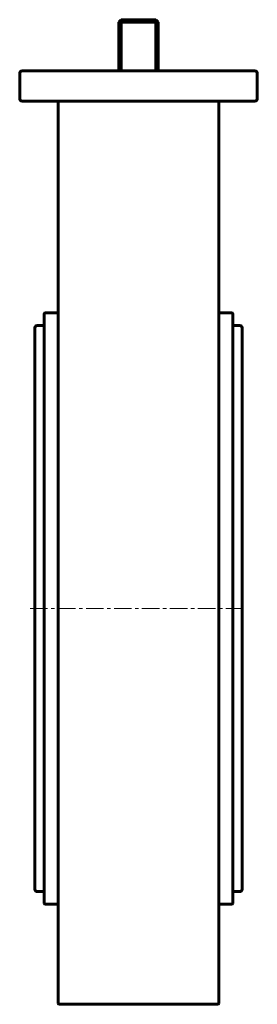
# Model space of a CAD drawing. Header units: millimetres. Extents: x -51 to 51, y -212 to 212.
import ezdxf

# ---------------------------------------------------------------- set-up
doc = ezdxf.new("R2010")
doc.units = ezdxf.units.MM
doc.linetypes.add('K5LT_AXLED', pattern=[12, 7.5, -1.5, 1.5, -1.5])
doc.linetypes.add('K5LT_BASIC', pattern=[0])
doc.layers.add('Системный слой (1)', color=7, linetype='Continuous', true_color=0x6c6c6c)

# ---------------------------------------------------------------- blocks, each defined once
blk = doc.blocks.new('U0')
at = {"layer": 'Системный слой (1)', "color": 143, "linetype": 'K5LT_BASIC', "lineweight": 60, "true_color": 0x33acca}
for p, q in [((44.5, -41.5), (44.5, 79.1)), ((44.5, -162.1), (44.5, -41.5))]:
    blk.add_line(p, q, dxfattribs=at)
blk = doc.blocks.new('U1')
at = {"layer": 'Системный слой (1)', "color": 143, "linetype": 'K5LT_BASIC', "lineweight": 60, "true_color": 0x33acca}
for p, q in [((-40.5, 80.1), (-43.5, 80.1)), ((43.5, 80.1), (40.5, 80.1))]:
    blk.add_line(p, q, dxfattribs=at)
blk = doc.blocks.new('U2')
at = {"layer": 'Системный слой (1)', "color": 143, "linetype": 'K5LT_BASIC', "lineweight": 60, "true_color": 0x33acca}
for p, q in [((-44.5, 65.63), (-44.5, 62.17)), ((-44.5, -145.17), (-44.5, -148.63))]:
    blk.add_line(p, q, dxfattribs=at)
blk = doc.blocks.new('U3')
at = {"layer": 'Системный слой (1)', "color": 143, "linetype": 'K5LT_BASIC', "lineweight": 60, "true_color": 0x33acca}
for p, q in [((40.5, -41.5), (40.5, 85)), ((40.5, -168), (40.5, -41.5))]:
    blk.add_line(p, q, dxfattribs=at)
blk = doc.blocks.new('U4')
at = {"layer": 'Системный слой (1)', "color": 143, "linetype": 'K5LT_BASIC', "lineweight": 60, "true_color": 0x33acca}
for p, q in [((-40.5, -163.1), (-43.5, -163.1)), ((43.5, -163.1), (40.5, -163.1))]:
    blk.add_line(p, q, dxfattribs=at)

msp = doc.modelspace()

# ---------------------------------------------------------------- linework, layer by layer
at = {"layer": 'Системный слой (1)', "color": 143, "linetype": 'K5LT_BASIC', "lineweight": 60, "true_color": 0x33acca}
for p, q in [((-7.5, 211.5), (-8.5, 210.5)), ((-7.5, 211.5), (-7.5, 210.5)), ((-7.5, 211.5), (7.5, 211.5)), ((8.5, 210.5), (7.5, 211.5)), ((7.5, 210.5), (7.5, 211.5)), ((-8.5, 189.5), (-8.5, 210.5)), ((-7.5, 210.5), (-8.5, 210.5)), ((-7.5, 189.5), (-7.5, 210.5)), ((-7.5, 210.5), (7.5, 210.5)), ((8.5, 210.5), (7.5, 210.5)), ((7.5, 189.5), (7.5, 210.5)), ((8.5, 189.5), (8.5, 210.5)), ((-51, 188.5), (-51, 177.5)), ((-49.41, 189.5), (-50, 189.5)), ((49.41, 189.5), (-49.41, 189.5)), ((50, 189.5), (49.41, 189.5)), ((51, 177.5), (51, 188.5)), ((-50, 176.5), (-49.41, 176.5)), ((-49.41, 176.5), (49.41, 176.5)), ((-34.5, 176.5), (-34.5, 100.41)), ((-34.5, 176.5), (-34.5, 104.26)), ((34.5, 100.41), (34.5, 176.5)), ((49.41, 176.5), (50, 176.5)), ((-34.5, 128), (-34.5, 124)), ((-34.5, 100.41), (-34.5, 99.25)), ((-34.5, 99.25), (-34.5, -211)), ((34.5, 99.25), (34.5, 100.41)), ((34.5, -211), (34.5, 99.25)), ((-40.5, 85), (-40.5, -168)), ((-40, 85.5), (-34.5, 85.5)), ((34.5, 85.5), (40, 85.5)), ((-44.5, 79.1), (-44.5, -162.1)), ((-44.5, -122.21), (-44.5, -145.17)), ((-44.5, -133.35), (-44.5, -148.63)), ((-40, -168.5), (-34.5, -168.5)), ((34.5, -168.5), (40, -168.5)), ((34, -211.5), (-34, -211.5))]:
    msp.add_line(p, q, dxfattribs=at)
at = {"layer": 'Системный слой (1)', "color": 30, "linetype": 'K5LT_AXLED', "lineweight": 18, "true_color": 0xff8000}
msp.add_line((-46.5, -41.5), (46.5, -41.5), dxfattribs=at)
at = {"layer": 'Системный слой (1)', "color": 143, "linetype": 'K5LT_BASIC', "lineweight": 60, "true_color": 0x33acca}
for centre, radius, start, end in [((-50, 188.5), 1, 90, 180), ((50, 188.5), 1, 0, 90), ((-50, 177.5), 1, 180, 270), ((50, 177.5), 1, 270, 0), ((-40, 85), 0.5, 90, 180), ((40, 85), 0.5, 0, 90), ((-43.5, 79.1), 1, 90, 180), ((43.5, 79.1), 1, 0, 90), ((-43.5, -162.1), 1, 180, 270), ((43.5, -162.1), 1, 270, 0), ((-40, -168), 0.5, 180, 270), ((40, -168), 0.5, 270, 0), ((-34, -211), 0.5, 180, 270), ((34, -211), 0.5, 270, 0)]:
    msp.add_arc(centre, radius, start, end, dxfattribs=at)

# ---------------------------------------------------------------- block references
at = {"layer": 'Системный слой (1)'}
for name in ['U3', 'U1', 'U0', 'U2', 'U4']:
    msp.add_blockref(name, (0, 0), dxfattribs=at)

doc.saveas('drawing.dxf')
